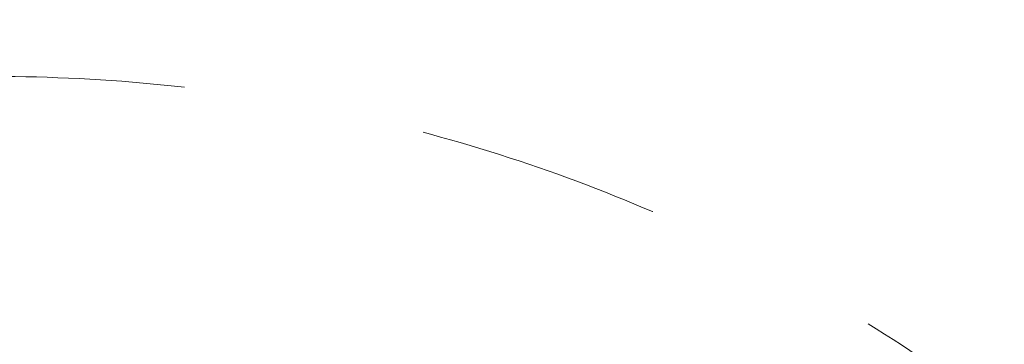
# Model space of a CAD drawing. Header units: millimetres. Extents: x 172139 to 266886, y 89395 to 138225.
# Tile 73 of 94: x 216344 to 216830, y 116825 to 116985. Entities that reach past the tile are written whole.
import ezdxf

# ---------------------------------------------------------------- set-up
doc = ezdxf.new("R2010")
doc.units = ezdxf.units.MM
doc.header["$MEASUREMENT"] = 0
doc.linetypes.add('Przerywana', pattern=[240, 120, -120])
doc.layers.add('Drzwi ArchiCAD', color=7, linetype='Continuous')
doc.layers.add('ROZBUDOWA_NOWE_DZIAŁOWE', color=7, linetype='Continuous')
doc.layers.add('Drzwi ArchiCAD_Nr_pióra__4', color=7, linetype='Continuous', lineweight=13, true_color=0x029e21)
doc.layers.add('Drzwi ArchiCAD_Nr_pióra__47', color=7, linetype='Continuous', lineweight=15)

# ---------------------------------------------------------------- blocks, each defined once
blk = doc.blocks.new('Drzwi 19_42')
at = {"layer": 'Drzwi ArchiCAD_Nr_pióra__4', "linetype": 'Continuous'}
for p, q in [((372, 0), (372, 824)), ((372, 824), (412, 824)), ((412, 824), (412, 0)), ((-412, 0), (-440, 0)), ((-440, 0), (-440, -120)), ((-412, -40), (-412, 0)), ((412, 0), (372, 0)), ((440, 0), (412, 0)), ((412, 0), (412, -40)), ((440, -120), (440, 0)), ((-400, -40), (-412, -40)), ((-400, -120), (-400, -40)), ((412, -40), (400, -40)), ((400, -40), (400, -120)), ((-440, -120), (-400, -120)), ((400, -120), (440, -120))]:
    blk.add_line(p, q, dxfattribs=at)
at = {"layer": 'Drzwi ArchiCAD_Nr_pióra__4', "linetype": 'Przerywana'}
blk.add_arc((412, 0), 824, 90, 180, dxfattribs=at)
at = {"layer": 'Drzwi ArchiCAD_Nr_pióra__47', "linetype": 'Continuous'}
for p, q in [((-440, 0), (-440, -12.5)), ((440, 0), (440, -12.5)), ((-440, -12.5), (-440, -25)), ((440, -12.5), (440, -25)), ((-440, -25), (-440, -95)), ((440, -25), (440, -95)), ((-440, -95), (-440, -107.5)), ((440, -95), (440, -107.5)), ((-440, -107.5), (-440, -120)), ((440, -107.5), (440, -120))]:
    blk.add_line(p, q, dxfattribs=at)
blk = doc.blocks.new('Ściana_121', base_point=(216210.84, 115862.46))
at = {"layer": 'Drzwi ArchiCAD', "color": 104, "linetype": 'Continuous', "lineweight": 13, "true_color": 0x029e21, "zscale": 1000, "rotation": 270}
blk.add_blockref('Drzwi 19_42', (216330.84, 116545), dxfattribs=at)

msp = doc.modelspace()

# ---------------------------------------------------------------- block references
at = {"layer": 'ROZBUDOWA_NOWE_DZIAŁOWE'}
msp.add_blockref('Ściana_121', (216210.84, 115862.46), dxfattribs=at)

doc.saveas('drawing.dxf')
